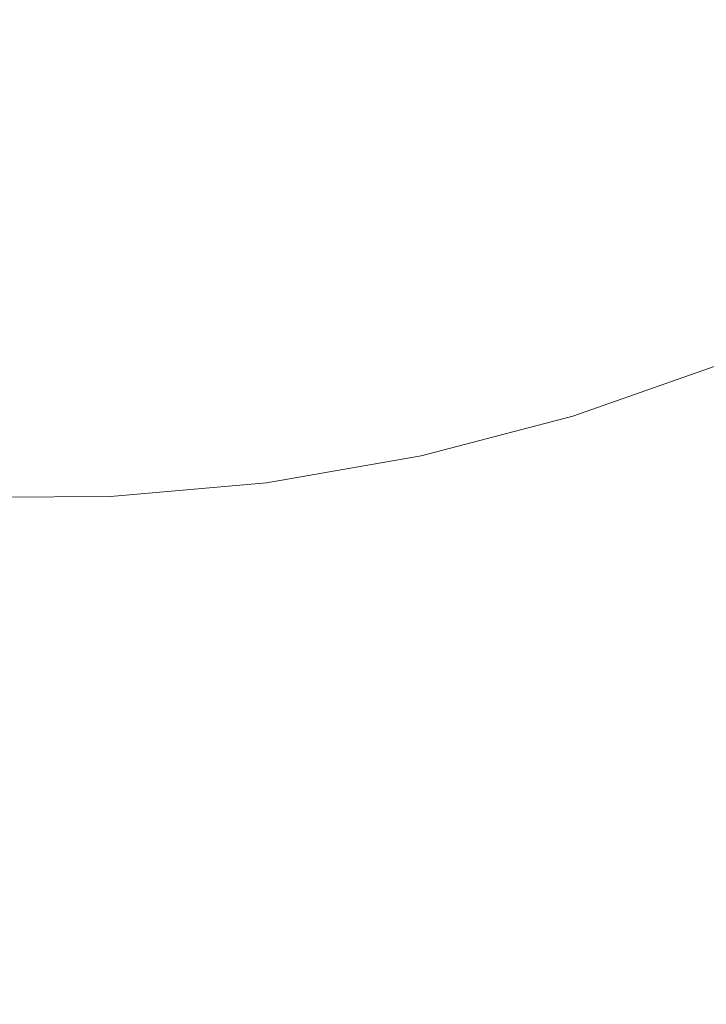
# Model space of a CAD drawing. Header units: millimetres. Extents: x -174 to 174, y -184 to 184.
# Tile 15 of 35: x -1 to 52, y -119 to -44. Entities that reach past the tile are written whole.
import ezdxf

# ---------------------------------------------------------------- set-up
doc = ezdxf.new("R2010")
doc.units = ezdxf.units.MM
doc.header["$LTSCALE"] = 5.08
doc.layers.add('Lighting-LED', color=7, linetype='Continuous', lineweight=5, true_color=0x000000)

# ---------------------------------------------------------------- blocks, each defined once
blk = doc.blocks.new('Group-1')
at = {"layer": 'Lighting-LED', "color": 18, "linetype": 'Continuous', "lineweight": 5}
for points, invisible_edges in [([(-5176.739, -621.733, -346.052), (-5014.229, -621.72, -346.052), (-5014.177, -836.446, -346.052)], 9), ([(-5014.177, -836.446, -346.052), (-5176.79, -836.445, -346.052), (-5176.739, -621.733, -346.052)], 9), ([(-5158.414, -661.823, -94.789), (-5158.414, -796.343, -94.789), (-5032.535, -729.11, -94.789), (-5032.535, -706.605, -94.789)], 10), ([(-5158.414, -796.343, -94.789), (-5032.535, -751.616, -94.789), (-5032.535, -729.11, -94.789)], 9), ([(-5158.414, -796.343, -94.789), (-5032.535, -774.121, -94.789), (-5032.535, -751.616, -94.789)], 9), ([(-5032.535, -774.121, -94.789), (-5158.414, -796.343, -94.789), (-5148.143, -800.824, -94.789)], 9), ([(-5032.535, -774.121, -94.789), (-5148.143, -800.824, -94.789), (-5136.805, -804.713, -94.789), (-5125.18, -807.64, -94.789)], 9), ([(-5032.535, -774.121, -94.789), (-5125.18, -807.64, -94.789), (-5113.352, -809.584, -94.789)], 9), ([(-5113.352, -809.584, -94.789), (-5101.402, -810.532, -94.789), (-5089.416, -810.478, -94.789), (-5032.535, -774.121, -94.789)], 12), ([(-5089.416, -810.478, -94.789), (-5077.475, -809.421, -94.789), (-5065.665, -807.369, -94.789), (-5032.535, -774.121, -94.789)], 12), ([(-5065.665, -807.369, -94.789), (-5054.068, -804.336, -94.789), (-5042.765, -800.345, -94.789), (-5032.535, -774.121, -94.789)], 12), ([(-5049.188, -820.246, -134.3), (-5036.571, -815.79, -134.3), (-5042.765, -800.345, -94.789), (-5054.068, -804.336, -94.789)], 11), ([(-5062.133, -823.63, -134.3), (-5049.188, -820.246, -134.3), (-5054.068, -804.336, -94.789), (-5065.665, -807.369, -94.789)], 11), ([(-5075.315, -825.921, -134.3), (-5062.133, -823.63, -134.3), (-5065.665, -807.369, -94.789), (-5077.475, -809.421, -94.789)], 11), ([(-5088.643, -827.1, -134.3), (-5075.315, -825.921, -134.3), (-5077.475, -809.421, -94.789), (-5089.416, -810.478, -94.789)], 11), ([(-5102.023, -827.161, -134.3), (-5088.643, -827.1, -134.3), (-5089.416, -810.478, -94.789), (-5101.402, -810.532, -94.789)], 11), ([(-5045.134, -833.461, -174.884), (-5031.427, -828.62, -174.884), (-5036.571, -815.79, -134.3), (-5049.188, -820.246, -134.3)], 15), ([(-5059.199, -837.139, -174.884), (-5045.134, -833.461, -174.884), (-5049.188, -820.246, -134.3), (-5062.133, -823.63, -134.3)], 15), ([(-5073.521, -839.627, -174.884), (-5059.199, -837.139, -174.884), (-5062.133, -823.63, -134.3), (-5075.315, -825.921, -134.3)], 15), ([(-5088.002, -840.909, -174.884), (-5073.521, -839.627, -174.884), (-5075.315, -825.921, -134.3), (-5088.643, -827.1, -134.3)], 15), ([(-5102.539, -840.975, -174.884), (-5088.002, -840.909, -174.884), (-5088.643, -827.1, -134.3), (-5102.023, -827.161, -134.3)], 15), ([(-5041.927, -843.917, -216.338), (-5027.356, -838.771, -216.338), (-5031.427, -828.62, -174.884), (-5045.134, -833.461, -174.884)], 15), ([(-5056.877, -847.827, -216.338), (-5041.927, -843.917, -216.338), (-5045.134, -833.461, -174.884), (-5059.199, -837.139, -174.884)], 15), ([(-5176.79, -836.445, -346.052), (-5014.219, -836.772, -346.052), (-5034.375, -857.292, -346.052), (-5049.749, -861.582, -346.052)], 11), ([(-5049.749, -861.582, -346.052), (-5065.415, -864.636, -346.052), (-5176.79, -836.445, -346.052)], 10), ([(-5065.415, -864.636, -346.052), (-5081.275, -866.435, -346.052), (-5097.227, -866.968, -346.052), (-5176.79, -836.445, -346.052)], 12), ([(-5014.177, -836.446, -346.052), (-5014.219, -836.772, -346.052), (-5176.79, -836.445, -346.052)], 10), ([(-5072.102, -850.472, -216.338), (-5056.877, -847.827, -216.338), (-5059.199, -837.139, -174.884), (-5073.521, -839.627, -174.884)], 15), ([(-5087.495, -851.834, -216.338), (-5072.102, -850.472, -216.338), (-5073.521, -839.627, -174.884), (-5088.002, -840.909, -174.884)], 15), ([(-5102.947, -851.904, -216.338), (-5087.495, -851.834, -216.338), (-5088.002, -840.909, -174.884), (-5102.539, -840.975, -174.884)], 15), ([(-5055.18, -855.642, -258.459), (-5039.582, -851.563, -258.459), (-5041.927, -843.917, -216.338), (-5056.877, -847.827, -216.338)], 15), ([(-5071.064, -858.401, -258.459), (-5055.18, -855.642, -258.459), (-5056.877, -847.827, -216.338), (-5072.102, -850.472, -216.338)], 15)]:
    blk.add_3dface(points, dxfattribs=dict(at, invisible_edges=invisible_edges))
at = {"layer": 'Lighting-LED', "color": 0, "flags": 1}
for tag in ['Yoke', 'Weight', 'Weight', 'Wattage', '3D_Symbol_Name', 'Candlepower', 'Body', 'Model_Name', 'Beam_Angle', 'Field_Angle', 'Remarks', 'Beam_Angle_2', 'Field_Angle_2', 'Num_Channels', 'Frame_Size', 'Device_Type', 'FixtureID', 'Frame_Size', 'Base', 'Lens', 'Inst_Type', 'Lamp']:
    blk.add_attdef(tag, (-4365.465, 1246.738), '', height=0.18, dxfattribs=at)

msp = doc.modelspace()

# ---------------------------------------------------------------- block references
at = {"layer": 'Lighting-LED', "color": 7}
msp.add_blockref('Group-1', (5095.474, 730.464), dxfattribs=at)

doc.saveas('drawing.dxf')
